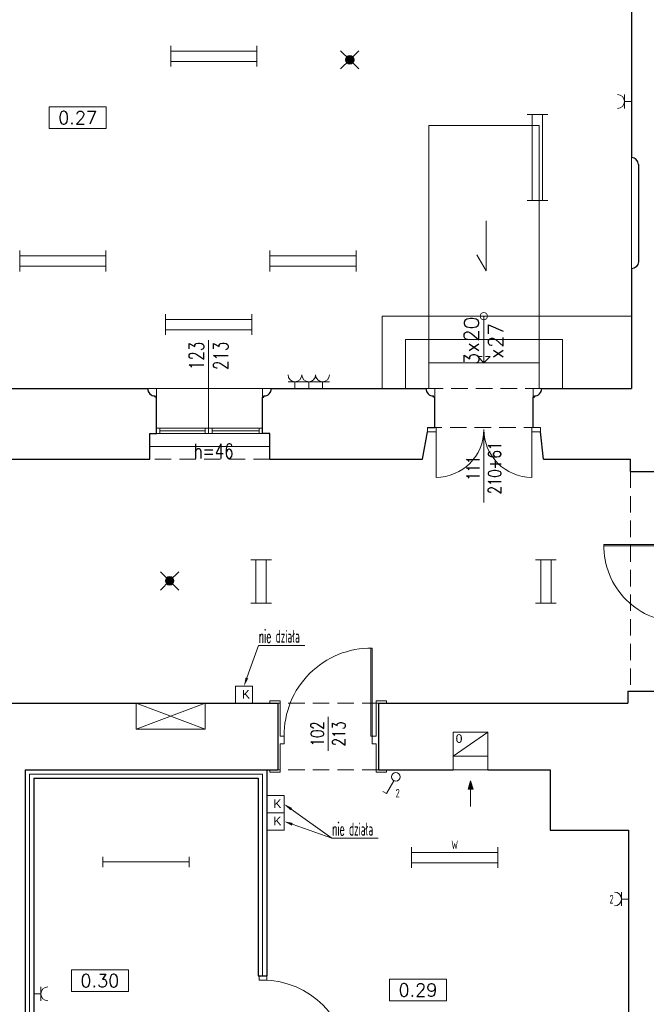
# Model space of a CAD drawing. Header units: millimetres. Extents: x 7052 to 69970, y -1719 to 15326.
# Tile 30 of 160: x 21839 to 22565, y 11814 to 12956. Entities that reach past the tile are written whole.
import ezdxf
from ezdxf import colors
from ezdxf.entities.mleader import LeaderData, LeaderLine
from ezdxf.math import Vec2, Vec3

# ---------------------------------------------------------------- set-up
doc = ezdxf.new("R2010")
doc.units = ezdxf.units.MM
doc.linetypes.add('HIDDEN', pattern=[9.525, 6.35, -3.175])
for name, color, linetype, lineweight in [('m_cienka', 7, 'Continuous', 5), ('m_elektryka', 10, 'Continuous', 5), ('m_stolarka', 7, 'Continuous', 9), ('m_tekst', 7, 'Continuous', 13), ('m_went+klima', 1, 'Continuous', 5), ('m_wentylacja', 7, 'Continuous', 5), ('m_ściany', 7, 'Continuous', 30)]:
    doc.layers.add(name, color=color, linetype=linetype, lineweight=lineweight)
doc.styles.add('DIM', font='dim', dxfattribs={"width": 0.75})
doc.styles.add('ROMANS', font='Romans.shx', dxfattribs={"height": 0.2})
doc.styles.get("Standard").update_dxf_attribs({"font": 'arial.ttf'})
doc.styles.add('styl1', font='simplex.shx', dxfattribs={"width": 0.75})
doc.styles.add('WYM', font='simplex.shx', dxfattribs={"width": 0.5})
doc.styles.add('XFINE', font='tahoma.ttf')
doc.linetypes.add('BATTING', pattern='A,0.0001,-0.1,[134,ltypeshp.shx,S=0.1,R=0,X=-0.1,Y=0],-0.2,[134,ltypeshp.shx,S=0.1,R=180,X=0.1,Y=0],-0.1', length=0.4001)

# ---------------------------------------------------------------- blocks, each defined once
blk = doc.blocks.new('skrz1')
at = {"layer": 'm_stolarka', "color": 0}
for p, q in [((0, 0), (0, -101)), ((0, 0), (1.6, 0)), ((1.6, 0), (1.6, -101))]:
    blk.add_line(p, q, dxfattribs=at)
blk.add_arc((1.3, -1.3), 99.7, 269.2623, 0.7377, dxfattribs=at)
blk = doc.blocks.new('SKRZ7')
at = {"layer": 'm_stolarka', "color": 0}
for p, q in [((-212773.8, 101585.9), (-212863.8, 101585.9)), ((-212773.8, 101584.4), (-212863.8, 101584.4)), ((-212773.8, 101584.4), (-212773.8, 101585.9))]:
    blk.add_line(p, q, dxfattribs=at)
blk.add_arc((-212775, 101585.5), 88.9, 89.2623, 180.7377, dxfattribs=at)
blk = doc.blocks.new('strz')
at = {"layer": 'm_wentylacja', "ltscale": 2}
h = blk.add_hatch(color=0, dxfattribs=at)
h.paths.add_polyline_path([(0, 9.8), (-2.9, 9.8), (0, 0)])
h.paths.add_polyline_path([(2.9, 9.8), (0, 9.8), (0, 0)])
at = {"layer": 'm_wentylacja', "color": 0, "ltscale": 2}
for p, q in [((0, 0), (0, 29.8)), ((0, 0), (-2.9, 9.8)), ((-2.9, 9.8), (2.9, 9.8)), ((0, 0), (2.9, 9.8))]:
    blk.add_line(p, q, dxfattribs=at)
blk = doc.blocks.new('świetlówka 2')
at = {"layer": 'm_elektryka', "color": 0, "ltscale": 0.4}
for p, q in [((-100, -6), (-100, 0)), ((0, -6), (0, 0)), ((-100, -6), (0, -6)), ((-100, -12), (-100, -6)), ((0, -12), (0, -6)), ((-100, -18), (-100, -12)), ((-100, -18), (0, -18)), ((-100, -24), (-100, -18)), ((0, -18), (0, -12)), ((0, -24), (0, -18))]:
    blk.add_line(p, q, dxfattribs=at)
blk = doc.blocks.new('świetlówka 1')
at = {"layer": 'm_elektryka', "color": 0, "ltscale": 0.4}
for p, q in [((0, 0), (0, 6)), ((0, 0), (100, 0)), ((0, -6), (0, 0)), ((100, 0), (100, 6)), ((100, -6), (100, 0))]:
    blk.add_line(p, q, dxfattribs=at)
blk = doc.blocks.new('gniazdo z u')
at = {"layer": 'm_elektryka', "color": 0}
for p, q in [((-20, -10), (0, -10)), ((-10, -20), (-10, -10))]:
    blk.add_line(p, q, dxfattribs=at)
blk.add_arc((-10, 0), 10, 180, 0, dxfattribs=at)
blk = doc.blocks.new('właczn ik pojedynczy')
at = {"layer": 'm_elektryka', "color": 0}
for p in [(-12.4, 12.7), (0, 0)]:
    blk.add_line(p, (-14.8, 8.3), dxfattribs=at)
blk.add_circle((4.4, -2.4), 5, dxfattribs=at)

msp = doc.modelspace()

# ---------------------------------------------------------------- hatches: boundary and pattern name
at = {"layer": 'm_elektryka'}
h = msp.add_hatch(color=256, dxfattribs=at)
h.dxf.hatch_style = 1
h.paths.add_polyline_path([(22226.5, 12909.3, 1), (22216.5, 12909.3, 1)])
h = msp.add_hatch(color=256, dxfattribs=at)
h.dxf.hatch_style = 1
h.paths.add_polyline_path([(22017.8, 12305, 1), (22007.8, 12305, 1)])

# ---------------------------------------------------------------- linework, layer by layer
at = {"layer": 'm_cienka'}
for p, q in [((21873.1, 12854.7), (21873.1, 12829.7)), ((21939.1, 12854.7), (21873.1, 12854.7)), ((21939.1, 12829.7), (21939.1, 12854.7)), ((21873.1, 12829.7), (21939.1, 12829.7)), ((21898.9, 11853.7), (21898.9, 11828.7)), ((21964.9, 11853.7), (21898.9, 11853.7)), ((21964.9, 11828.7), (21964.9, 11853.7)), ((22267.5, 11842.9), (22267.5, 11817.9)), ((22333.5, 11842.9), (22267.5, 11842.9)), ((22333.5, 11817.9), (22333.5, 11842.9)), ((21898.9, 11828.7), (21964.9, 11828.7)), ((22267.5, 11817.9), (22333.5, 11817.9))]:
    msp.add_line(p, q, dxfattribs=at)
at = {"layer": 'm_cienka', "ltscale": 2}
for p, q in [((22548, 12796), (22548, 12667)), ((22379.5, 12722.7), (22379.5, 12664.7)), ((22379.5, 12664.7), (22368.8, 12683.1)), ((22377, 12612), (22377, 12558)), ((21987.5, 12528), (22130.5, 12528)), ((22377, 12480.5), (22377, 12396)), ((22129, 12461), (21990, 12461)), ((22196.4, 12147.3), (22196.4, 12107.8))]:
    msp.add_line(p, q, dxfattribs=at)
at = {"layer": 'm_cienka', "ltscale": 3}
msp.add_line((22058, 12476), (22058, 12584), dxfattribs=at)
at = {"layer": 'm_cienka', "linetype": 'HIDDEN', "ltscale": 3}
for p, q in [((22444, 12528), (22310, 12528)), ((22442.5, 12483), (22311.5, 12483)), ((22129, 12446), (21990, 12446)), ((22547, 12432), (22547, 12177)), ((22255, 12163), (22138, 12163)), ((22255, 12086), (22138, 12086))]:
    msp.add_line(p, q, dxfattribs=at)
at = {"layer": 'm_cienka', "linetype": 'BATTING', "ltscale": 11}
for p, q in [((21850.5, 12081), (22120.5, 12081)), ((21850.5, 12081), (21850.5, 11491)), ((22120.5, 12081), (22120.5, 11847))]:
    msp.add_line(p, q, dxfattribs=at)
at = {"layer": 'm_cienka', "ltscale": 2}
msp.add_lwpolyline([(22313, 12558), (22441, 12558), (22441, 12833), (22313, 12833)], close=True, dxfattribs=at)
for points in [[(22548, 12612), (22259, 12612), (22259, 12528)], [(22468, 12528), (22468, 12585), (22286, 12585), (22286, 12528)], [(22441, 12528), (22441, 12558), (22313, 12558), (22313, 12528)], [(21997.5, 12518), (21997.5, 12528), (21987.5, 12528)], [(22120.5, 12518), (22120.5, 12528), (22130.5, 12528)], [(22320, 12518), (22320, 12528), (22310, 12528)], [(22434, 12518), (22434, 12528), (22444, 12528)]]:
    msp.add_lwpolyline(points, dxfattribs=at)
at = {"layer": 'm_cienka'}
msp.add_lwpolyline([(22379, 12565.2), (22384.2, 12565.2), (22377, 12558), (22369.8, 12565.2), (22375, 12565.2)], dxfattribs=at)
at = {"layer": 'm_cienka', "ltscale": 2}
msp.add_circle((22377, 12612), 4.25, dxfattribs=at)
at = {"layer": 'm_elektryka'}
for p, q in [((22221.5, 12909.3), (22210.9, 12919.9)), ((22221.5, 12909.3), (22232.1, 12919.9)), ((22221.5, 12909.3), (22210.9, 12898.7)), ((22221.5, 12909.3), (22232.1, 12898.7)), ((22106.8, 12329.3), (22130.8, 12329.3)), ((22112.8, 12329.3), (22112.8, 12279.3)), ((22124.8, 12279.3), (22124.8, 12329.3)), ((22436.8, 12329.3), (22460.8, 12329.3)), ((22442.8, 12329.3), (22442.8, 12279.3)), ((22454.8, 12279.3), (22454.8, 12329.3)), ((22012.8, 12305), (22002.2, 12315.6)), ((22012.8, 12305), (22023.4, 12315.6)), ((22012.8, 12305), (22002.2, 12294.4)), ((22012.8, 12305), (22023.4, 12294.4)), ((22106.8, 12279.3), (22130.8, 12279.3)), ((22436.8, 12279.3), (22460.8, 12279.3)), ((21974, 12133), (21974, 12163)), ((21974, 12163), (22054, 12133)), ((21974, 12133), (22054, 12163)), ((22054, 12163), (22054, 12133)), ((22054, 12133), (21974, 12133))]:
    msp.add_line(p, q, dxfattribs=at)
for centre in [(22221.5, 12909.3), (22012.8, 12305)]:
    msp.add_circle(centre, 5, dxfattribs=at)
at = {"layer": 'm_stolarka', "ltscale": 2}
for p, q in [((21997.5, 12482), (22120.5, 12482)), ((21997.5, 12482), (21997.5, 12476)), ((22001.5, 12482), (22001.5, 12476)), ((22054, 12482), (22054, 12476)), ((22058, 12482), (22058, 12476)), ((22062, 12482), (22062, 12476)), ((22116.5, 12482), (22116.5, 12476)), ((22120.5, 12482), (22120.5, 12476)), ((21997.5, 12476), (22120.5, 12476)), ((22054, 12479), (22001.5, 12479)), ((22116.5, 12479), (22062, 12479))]:
    msp.add_line(p, q, dxfattribs=at)
at = {"layer": 'm_stolarka', "ltscale": 3}
for p, q in [((22311.5, 12478), (22311.5, 12483)), ((22311.5, 12483), (22320, 12483)), ((22321.5, 12483), (22321.5, 12478)), ((22442.5, 12483), (22432.5, 12483)), ((22432.5, 12483), (22432.5, 12478)), ((22442.5, 12478), (22442.5, 12483)), ((22321.5, 12478), (22311.5, 12478)), ((22321.5, 12480.5), (22321.5, 12425)), ((22432.5, 12480.5), (22432.5, 12425)), ((22432.5, 12478), (22442.5, 12478))]:
    msp.add_line(p, q, dxfattribs=at)
at = {"layer": 'm_stolarka'}
for p, q in [((22116.5, 11847), (22125.5, 11847)), ((22116.5, 11842), (22116.5, 11847)), ((22125.5, 11847), (22125.5, 11842)), ((22125.5, 11842), (22116.5, 11842))]:
    msp.add_line(p, q, dxfattribs=at)
at = {"layer": 'm_stolarka', "ltscale": 2}
for points in [[(22141, 12116), (22141, 12083), (22129, 12083), (22129, 12086), (22129, 12086), (22129, 12086), (22138, 12086), (22138, 12163), (22129, 12163), (22129, 12163), (22129, 12163), (22129, 12166), (22141, 12166), (22141, 12125), (22145.5, 12125), (22145.5, 12116), (22141, 12116)], [(22252, 12116), (22252, 12083), (22264, 12083), (22264, 12086), (22264, 12086), (22264, 12086), (22255, 12086), (22255, 12163), (22264, 12163), (22264, 12163), (22264, 12163), (22264, 12166), (22252, 12166), (22252, 12125), (22247.5, 12125), (22247.5, 12116), (22252, 12116)]]:
    msp.add_lwpolyline(points, dxfattribs=at)
at = {"layer": 'm_stolarka', "ltscale": 3}
for centre, radius, start, end in [((22321.5, 12480.5), 55.5, 270, 0), ((22432.5, 12480.5), 55.5, 180, 270), ((22120.5, 11743), 99, 0, 89.7074)]:
    msp.add_arc(centre, radius, start, end, dxfattribs=at)
at = {"layer": 'm_went+klima'}
for p, q in [((22109, 12183), (22089, 12183)), ((22089, 12183), (22089, 12163)), ((22109, 12163), (22109, 12183)), ((22089, 12163), (22109, 12163)), ((22145.5, 12056), (22125.5, 12056)), ((22125.5, 12056), (22125.5, 12036)), ((22145.5, 12036), (22145.5, 12056)), ((22145.5, 12036), (22125.5, 12036)), ((22125.5, 12036), (22125.5, 12016)), ((22125.5, 12036), (22145.5, 12036)), ((22145.5, 12016), (22145.5, 12036)), ((22125.5, 12016), (22145.5, 12016))]:
    msp.add_line(p, q, dxfattribs=at)
at = {"layer": 'm_wentylacja', "ltscale": 2}
msp.add_line((22381.5, 12129.6), (22341.5, 12101.6), dxfattribs=at)
at = {"layer": 'm_wentylacja'}
for p, q in [((22341.5, 12101.6), (22341.5, 12086)), ((22381.5, 12101.6), (22381.5, 12086)), ((22341.5, 12086), (22381.5, 12086))]:
    msp.add_line(p, q, dxfattribs=at)
at = {"layer": 'm_wentylacja', "ltscale": 2}
msp.add_lwpolyline([(22341.5, 12129.6), (22341.5, 12101.6), (22381.5, 12101.6), (22381.5, 12129.6)], close=True, dxfattribs=at)
at = {"layer": 'm_ściany', "ltscale": 2}
for p, q in [((22548, 13037), (22548, 12796)), ((22556, 12788), (22556, 12675)), ((22548, 12667), (22548, 12528)), ((21811, 12528), (21987.5, 12528)), ((22130.5, 12528), (22310, 12528)), ((22444, 12528), (22548, 12528)), ((21996, 12518), (21996, 12519.5)), ((21997.5, 12518), (21996, 12518)), ((21997.5, 12476), (21997.5, 12518)), ((22120.5, 12476), (22120.5, 12518)), ((22120.5, 12518), (22122, 12518)), ((22122, 12518), (22122, 12519.5)), ((22318.5, 12518), (22318.5, 12519.5)), ((22320, 12518), (22318.5, 12518)), ((22320, 12483), (22320, 12518)), ((22434, 12483), (22434, 12518)), ((22434, 12518), (22435.5, 12518)), ((22435.5, 12518), (22435.5, 12519.5)), ((22311.5, 12483), (22320, 12483)), ((21990, 12446), (21990, 12476)), ((21990, 12476), (21997.5, 12476)), ((22129, 12476), (22120.5, 12476)), ((22129, 12446), (22129, 12476)), ((22306, 12446), (22311.5, 12478)), ((22446, 12446), (22442.5, 12478)), ((21819, 12446), (21990, 12446)), ((22129, 12446), (22306, 12446)), ((22446, 12446), (22547, 12446)), ((22547, 12432), (22547, 12446)), ((22547, 12432), (22606, 12432)), ((22544, 12177), (22544, 12163)), ((22544, 12177), (22606, 12177)), ((21580, 12163), (22138, 12163)), ((22138, 12163), (22138, 12086)), ((22255, 12163), (22544, 12163)), ((22255, 12163), (22255, 12086)), ((21845.5, 12086), (22138, 12086)), ((21845.5, 12086), (21845.5, 11404)), ((22125.5, 12086), (22125.5, 11847)), ((22255, 12086), (22341.5, 12086)), ((22381.5, 12086), (22454, 12086)), ((21855.5, 12076), (22115.5, 12076)), ((21855.5, 12076), (21855.5, 11496)), ((22115.5, 12076), (22115.5, 11847)), ((22544.5, 12016), (22544.5, 11648)), ((22115.5, 11847), (22125.5, 11847))]:
    msp.add_line(p, q, dxfattribs=at)
at = {"layer": 'm_ściany', "ltscale": 3}
for p, q in [((22454, 12086), (22454, 12016)), ((22454, 12016), (22544.5, 12016))]:
    msp.add_line(p, q, dxfattribs=at)
at = {"layer": 'm_ściany', "ltscale": 2}
for points in [[(22556, 12788, 0.414111), (22548, 12796)], [(22556, 12675, -0.414111), (22548, 12667)]]:
    msp.add_lwpolyline(points, format="xyb", dxfattribs=at)
for centre, start, end in [((21995.8, 12527.9), 178.849, 271.151), ((22122.2, 12527.9), 268.849, 1.151), ((22318.3, 12527.9), 178.849, 271.151), ((22435.7, 12527.9), 268.849, 1.151)]:
    msp.add_arc(centre, 8.33, start, end, dxfattribs=at)

# ---------------------------------------------------------------- block references
at = {"layer": 'm_elektryka'}
for name, p in [('świetlówka 2', (22114, 12925.4)), ('świetlówka 2', (21939, 12688)), ('świetlówka 2', (22229, 12688)), ('świetlówka 2', (22108, 12614.2)), ('świetlówka 2', (22393.1, 11996)), ('świetlówka 1', (21935.5, 11979))]:
    msp.add_blockref(name, p, dxfattribs=at)
at = {"layer": 'm_elektryka', "xscale": 0.8, "yscale": 0.8, "zscale": 0.8}
for p, rotation in [((22532, 12869), 90), ((22528.5, 11944), 90), ((21871.5, 11818), 270)]:
    msp.add_blockref('gniazdo z u', p, dxfattribs=dict(at, rotation=rotation))
at = {"layer": 'm_elektryka', "rotation": 90}
for name, p in [('świetlówka 2', (22427, 12846)), ('właczn ik pojedynczy', (22272.6, 12073.2))]:
    msp.add_blockref(name, p, dxfattribs=at)
at = {"layer": 'm_elektryka', "xscale": 0.8, "yscale": 0.8, "zscale": 0.8}
for p in [(22166, 12544), (22182, 12544), (22198, 12544)]:
    msp.add_blockref('gniazdo z u', p, dxfattribs=at)
at = {"layer": 'm_stolarka', "xscale": -1, "rotation": 180}
msp.add_blockref('SKRZ7', (235379.8, 113931.4), dxfattribs=at)
at = {"layer": 'm_stolarka', "xscale": 1.009900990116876, "yscale": 1.009900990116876, "zscale": 1.009900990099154, "rotation": 180}
msp.add_blockref('skrz1', (22247.5, 12125), dxfattribs=at)
at = {"layer": 'm_wentylacja', "xscale": -1, "rotation": 180}
msp.add_blockref('strz', (22361.5, 12073.2), dxfattribs=at)

# ---------------------------------------------------------------- texts
at = {"layer": 'm_elektryka', "char_height": 10, "attachment_point": 1, "style": 'DIM'}
for s, insert in [('2', (22274.7, 12063.8)), ('W', (22339.3, 12003.8)), ('2', (22522.6, 11940.8))]:
    msp.add_mtext_dynamic_manual_height_columns(s, width=54.427, gutter_width=75, heights=[0], dxfattribs=dict(at, insert=insert))
at = {"layer": 'm_tekst', "char_height": 15, "attachment_point": 5, "style": 'ROMANS'}
for s, insert in [('0.27', (21906.1, 12842.2)), ('0.30', (21931.9, 11841.2)), ('0.29', (22300.5, 11830.4))]:
    msp.add_mtext_dynamic_manual_height_columns(s, width=77.222, gutter_width=1, heights=[10.5], dxfattribs=dict(at, insert=insert))
at = {"layer": 'm_tekst', "insert": (22354.1, 12583.3), "char_height": 17, "attachment_point": 2, "rotation": 90, "style": 'XFINE'}
msp.add_mtext('{\\Fsimplex|c238;3x20\\Px27}', dxfattribs=at)
at = {"layer": 'm_tekst', "ltscale": 3, "attachment_point": 5, "rotation": 90, "style": 'styl1'}
for s, width, heights, insert, char_height in [('123\\P213', 67.252, [0], (22058, 12566), 17), ('111\\P210+61', 101.135, [131.5], (22377, 12435.8), 15), ('102\\P213', 53.057, [40], (22196.4, 12127.6), 15)]:
    msp.add_mtext_dynamic_manual_height_columns(s, width=width, gutter_width=350, heights=heights, dxfattribs=dict(at, insert=insert, char_height=char_height))
at = {"layer": 'm_tekst', "ltscale": 3, "insert": (22063.8, 12455.6), "char_height": 17, "attachment_point": 5, "style": 'styl1'}
msp.add_mtext_dynamic_manual_height_columns('h=46', width=67.252, gutter_width=350, heights=[0], dxfattribs=at)
at = {"layer": 'm_tekst', "char_height": 10, "attachment_point": 1}
for insert in [(22096.5, 12178.5), (22133, 12051.5), (22133, 12031.5)]:
    msp.add_mtext_dynamic_manual_height_columns('K', width=54.427, gutter_width=75, heights=[0], dxfattribs=dict(at, insert=insert))
at = {"layer": 'm_wentylacja', "ltscale": 2, "insert": (22344.3, 12127.1), "char_height": 10, "width": 70.617, "attachment_point": 1}
msp.add_mtext('0', dxfattribs=at)

# ---------------------------------------------------------------- leaders
at = {"layer": 'm_elektryka'}
ml = msp.add_multileader_mtext('Standard', dxfattribs=at)
ml.set_content('{\\C256;nie działa}', color=7, style='WYM')
ml.set_leader_properties(color=1, linetype='ByLayer', lineweight=-1)
ml.build(insert=Vec2(0, 0))
ml.multileader.update_dxf_attribs({"text_left_attachment_type": 5, "text_right_attachment_type": 5, "dogleg_length": 0.36, "arrow_head_size": 10})
ctx = ml.context
ctx.base_point, ctx.char_height, ctx.arrow_head_size, ctx.landing_gap_size, ctx.plane_origin = Vec3(22116, 12230.2), 15, 10, 0.09, Vec3(22099, 12183)
ctx.left_attachment, ctx.right_attachment = 5, 5
notes = []
notes.append((ctx, [(0, (1, 1, 0), (22115.7, 12230.2), (1, 0), 0.36, [(0, [(22099, 12183)], 0, [])])]))
ctx.mtext.insert, ctx.mtext.flow_direction = Vec3(22116.1, 12248.2), 5
ml = msp.add_multileader_mtext('Standard', dxfattribs=at)
ml.set_content('{\\C256;nie działa}', color=7, style='WYM')
ml.set_leader_properties(color=1, linetype='ByLayer', lineweight=-1)
ml.build(insert=Vec2(0, 0))
ml.multileader.update_dxf_attribs({"text_left_attachment_type": 5, "text_right_attachment_type": 5, "dogleg_length": 0.36, "arrow_head_size": 10})
ctx = ml.context
ctx.base_point, ctx.char_height, ctx.arrow_head_size, ctx.landing_gap_size, ctx.plane_origin = Vec3(22201, 12006.6), 15, 10, 0.09, Vec3(22145.5, 12046)
ctx.left_attachment, ctx.right_attachment = 5, 5
notes.append((ctx, [(0, (1, 1, 0), (22200.7, 12006.6), (1, 0), 0.36, [(0, [(22145.5, 12046)], 0, [])])]))
ctx.mtext.insert, ctx.mtext.flow_direction = Vec3(22201.1, 12024.6), 5
ml = msp.add_multileader_mtext('Standard', dxfattribs=at)
ml.set_content('', color=7, style='WYM')
ml.set_leader_properties(color=1, linetype='ByLayer', lineweight=-1)
ml.build(insert=Vec2(0, 0))
ml.multileader.update_dxf_attribs({"text_left_attachment_type": 5, "text_right_attachment_type": 5, "dogleg_length": 0.36, "arrow_head_size": 10})
ctx = ml.context
ctx.base_point, ctx.char_height, ctx.arrow_head_size, ctx.landing_gap_size, ctx.plane_origin = Vec3(22201, 12006.6), 15, 10, 0.09, Vec3(22145.5, 12026)
ctx.left_attachment, ctx.right_attachment = 5, 5
notes.append((ctx, [(0, (1, 1, 0), (22200.7, 12006.6), (1, 0), 0.36, [(0, [(22145.5, 12026)], 0, [])])]))
ctx.mtext.insert, ctx.mtext.flow_direction = Vec3(22201.1, 12021.6), 5
for ctx, leaders in notes:
    for number, flags, end, landing, length, lines in leaders:
        leader = LeaderData()
        leader.index, (leader.has_last_leader_line, leader.has_dogleg_vector, leader.attachment_direction) = number, flags
        leader.last_leader_point, leader.dogleg_vector, leader.dogleg_length = Vec3(end), Vec3(landing), length
        for number, points, colour, breaks in lines:
            line = LeaderLine()
            line.index, line.vertices, line.color, line.breaks = number, Vec3.list(points), colors.encode_raw_color(colour), breaks
            leader.lines.append(line)
        ctx.leaders.append(leader)

doc.saveas('drawing.dxf')
